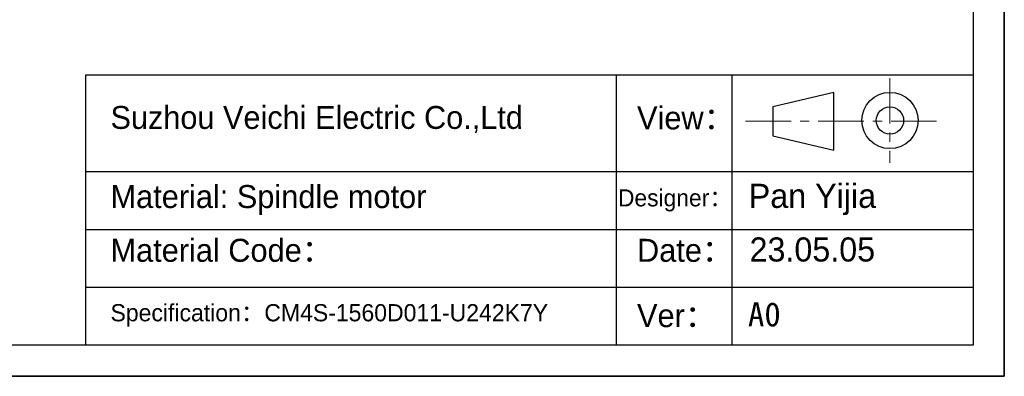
# Model space of a CAD drawing. Header units: inches. Extents: x 5451 to 9295, y -15947 to -4411.
# Tile 7 of 13: x 8607 to 9295, y -15947 to -15698. Entities that reach past the tile are written whole.
import ezdxf

# ---------------------------------------------------------------- set-up
doc = ezdxf.new("R2010")
doc.units = ezdxf.units.IN
doc.header["$MEASUREMENT"] = 0
doc.linetypes.add('CENTER', pattern=[50.8, 31.75, -6.35, 6.35, -6.35])
doc.layers.add('1', color=1, linetype='Continuous')
doc.layers.add('尺寸标注', color=7, linetype='Continuous')
for name, color, linetype, lineweight in [('中心线', 7, 'CENTER', 13), ('图框', 7, 'Continuous', 30), ('实体线', 7, 'Continuous', 30)]:
    doc.layers.add(name, color=color, linetype=linetype, lineweight=lineweight)
doc.styles.add('SLDTEXTSTYLE0', font='txt')
doc.styles.add('SLDTEXTSTYLE1', font='STFANGSO.TTF', dxfattribs={"bigfont": 'bigfont'})

msp = doc.modelspace()

# ---------------------------------------------------------------- linework, layer by layer
for p, q in [((9294.5686, -14651.6943), (9294.5686, -15947.4536)), ((9294.5686, -15947.4536), (9294.5686, -14867.6541)), ((9294.5686, -15947.4536), (7462.1818, -15947.4536)), ((7462.1818, -15947.4536), (9294.5686, -15947.4536)), ((7462.1818, -15947.4536), (9294.5686, -15947.4536))]:
    msp.add_line(p, q)
at = {"layer": '1'}
for p, q in [((9272.7545, -14673.5084), (9272.7545, -15925.6394)), ((9272.7545, -15925.6394), (7571.2524, -15925.6394))]:
    msp.add_line(p, q, dxfattribs=at)
at = {"layer": '中心线'}
for p, q in [((9214.7906, -15739.1657), (9214.7906, -15798.3792)), ((9113.9636, -15769.3368), (9251.2719, -15769.3368))]:
    msp.add_line(p, q, dxfattribs=at)
at = {"layer": '图框'}
for p, q in [((9272.7545, -15737.1223), (8653.341, -15737.1223)), ((8653.341, -15737.1223), (8653.341, -15925.6394)), ((9175.5227, -15749.1385), (9133.1383, -15759.2377)), ((9175.5227, -15789.5351), (9175.5227, -15749.1385)), ((9133.1383, -15759.2377), (9133.1383, -15779.4359)), ((9133.1383, -15779.4359), (9175.5227, -15789.5351))]:
    msp.add_line(p, q, dxfattribs=at)
for radius in [19.6339, 9.5348]:
    msp.add_circle((9214.7906, -15768.7724), radius, dxfattribs=at)
at = {"layer": '尺寸标注'}
for p, q in [((9023.6425, -15737.1223), (9023.6425, -15925.6394)), ((9104.4356, -15737.1223), (9104.4356, -15925.6394)), ((8653.341, -15804.4498), (9272.7545, -15804.4498)), ((8653.341, -15844.8464), (9272.7545, -15844.8464)), ((8653.341, -15885.2429), (9272.7545, -15885.2429))]:
    msp.add_line(p, q, dxfattribs=at)

# ---------------------------------------------------------------- texts
at = {"layer": '实体线', "char_height": 16.83189, "attachment_point": 1}
for s, insert, style in [('Pan Yijia', (9116.2386, -15813.0096), 'SLDTEXTSTYLE0'), ('23.05.05', (9116.7819, -15850.4524), 'SLDTEXTSTYLE0'), ('A0', (9115.6593, -15895.7737), 'SLDTEXTSTYLE1')]:
    msp.add_mtext(s, dxfattribs=dict(at, insert=insert, style=style))
at = {"layer": '尺寸标注', "attachment_point": 1, "style": 'SLDTEXTSTYLE0'}
for s, insert, char_height in [('Suzhou Veichi Electric Co.,Ltd', (8670.8002, -15758.6626), 16), ('View：', (9038.2489, -15758.9784), 16.03238), ('Material: Spindle motor', (8670.8002, -15813.8938), 16.032375), ('Designer：', (9024.9481, -15816.8742), 11.9063), ('Material Code：', (8670.8002, -15851.4271), 16.032375), ('Date：', (9038.2489, -15851.4271), 16.03238), ('Specification：CM4S-1560D011-U242K7Y', (8670.8002, -15897.0444), 12), ('Ver：', (9038.2489, -15897.0444), 16.03238)]:
    msp.add_mtext(s, dxfattribs=dict(at, insert=insert, char_height=char_height))

doc.saveas('drawing.dxf')
